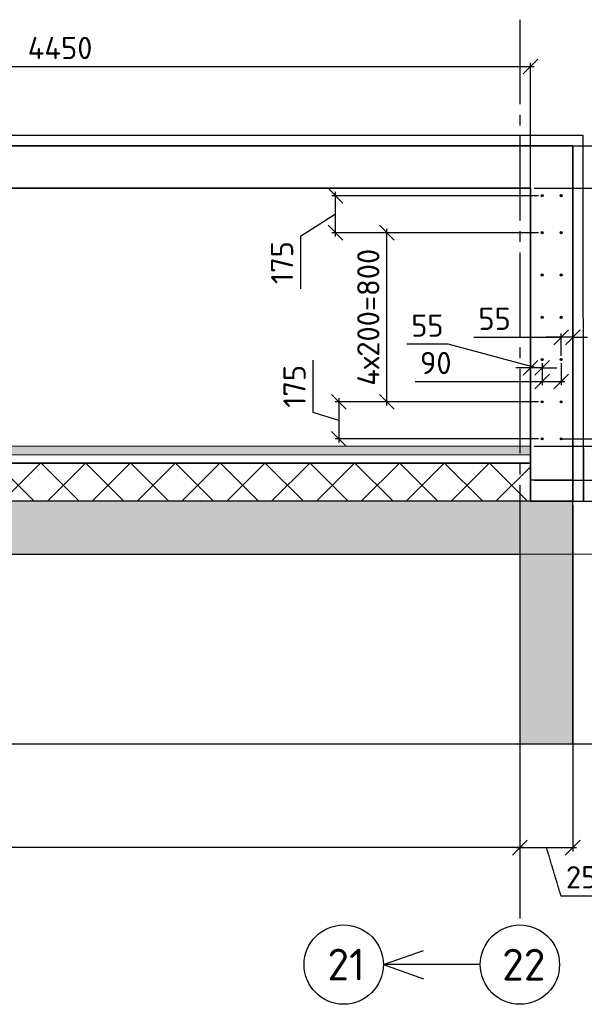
# Model space of a CAD drawing. Header units: millimetres. Extents: x 125896 to 2572636, y -120305 to 130347.
# Tile 168 of 256: x 396282 to 401624, y -86055 to -76745. Entities that reach past the tile are written whole.
import ezdxf

# ---------------------------------------------------------------- set-up
doc = ezdxf.new("R2010")
doc.units = ezdxf.units.MM
for name, pattern in [('______5', [1100, 800, -100, 100, -100]), ('CENTER', [2, 1.25, -0.25, 0.25, -0.25]), ('CENTER2', [28.575, 19.05, -3.175, 3.175, -3.175])]:
    doc.linetypes.add(name, pattern=pattern)
for name, color, linetype, lineweight in [('A_012_ПРОЕМ', 7, 'Continuous', 25), ('Арматура', 152, 'Continuous', 40), ('Навесной фасад', 7, 'Continuous', 25), ('Общий01', 7, 'Continuous', 13), ('ОСИ', 7, 'CENTER', 15), ('Столовая Двери и окна', 7, 'Continuous', 15)]:
    doc.layers.add(name, color=color, linetype=linetype, lineweight=lineweight)
doc.layers.add('СПДС_Оси', color=7, linetype='Continuous')
doc.layers.add('Стена_ бетон несущ.', color=7, linetype='Continuous', lineweight=70, true_color=0xb4b496)
doc.styles.get("Standard").update_dxf_attribs({"font": 'isocpeur.ttf'})
doc.dimstyles.new('Осевые', dxfattribs={"dimscale": 0.7, "dimtxt": 450, "dimasz": 400, "dimexe": 100, "dimexo": 100, "dimgap": 100, "dimtad": 1, "dimdec": 0, "dimzin": 0, "dimdsep": 46, "dimtxsty": 'Standard', "dimblk": 'OBLIQUE', "dimcen": 9, "dimdle": 100, "dimazin": 0, "dimtm": 1e-09, "dimtfac": 1, "dimtdec": 0, "dimtofl": 0, "dimtmove": 0, "dimatfit": 3, "dimfxl": 1, "dimtolj": 1, "dimtzin": 0, "dimarcsym": 0})

# ---------------------------------------------------------------- blocks, each defined once
blk = doc.blocks.new('_OBLIQUE')
at = {"color": 0, "linetype": 'ByBlock'}
blk.add_line((-0.5, -0.5), (0.5, 0.5), dxfattribs=at)
blk = doc.blocks.new('*D1025')
at = {"layer": 'Defpoints', "color": 0, "linetype": 'CENTER2', "lineweight": 25, "ltscale": 0.2, "transparency": 16777216}
for p in [(401514, -81298.9), (401014, -84052.5), (401514, -84573.8)]:
    blk.add_point(p, dxfattribs=at)
at = {"layer": 'ОСИ', "color": 0, "linetype": 'CENTER2', "lineweight": -2, "ltscale": 0.2, "transparency": 16777216}
for p, q in [((401514, -81333.9), (401514, -84608.8)), ((401014, -84087.5), (401014, -84608.8)), ((400979, -84573.8), (401549, -84573.8)), ((401264, -84573.8), (401400.5, -85028.8)), ((401400.5, -85028.8), (401939.5, -85028.8))]:
    blk.add_line(p, q, dxfattribs=at)
at = {"layer": 'ОСИ', "color": 0, "linetype": 'CENTER2', "lineweight": -2, "ltscale": 0.2, "transparency": 16777216, "xscale": 140, "yscale": 140, "zscale": 140, "rotation": 180}
blk.add_blockref('_OBLIQUE', (401014, -84573.8), dxfattribs=at)
at = {"layer": 'ОСИ', "color": 0, "linetype": 'CENTER2', "lineweight": -2, "ltscale": 0.2, "transparency": 16777216, "xscale": 140, "yscale": 140, "zscale": 140}
blk.add_blockref('_OBLIQUE', (401514, -84573.8), dxfattribs=at)
at = {"layer": 'ОСИ', "color": 0, "linetype": 'CENTER2', "lineweight": 15, "ltscale": 0.2, "transparency": 16777216, "insert": (401670, -84853.8), "char_height": 210, "attachment_point": 5}
blk.add_mtext('\\A1;250', dxfattribs=at)
blk = doc.blocks.new('*D1026')
at = {"layer": 'Defpoints', "color": 0, "linetype": 'ByBlock', "lineweight": 20, "ltscale": 13, "transparency": 16777216}
for p in [(385914, -81298.9), (401014, -84315), (385914, -84573.8)]:
    blk.add_point(p, dxfattribs=at)
at = {"layer": 'ОСИ', "color": 0, "linetype": 'ByBlock', "lineweight": -2, "ltscale": 13, "transparency": 16777216}
for p, q in [((385914, -81333.9), (385914, -84608.8)), ((401014, -84350), (401014, -84608.8)), ((401049, -84573.8), (385879, -84573.8))]:
    blk.add_line(p, q, dxfattribs=at)
at = {"layer": 'ОСИ', "color": 0, "linetype": 'ByBlock', "lineweight": -2, "ltscale": 13, "transparency": 16777216, "xscale": 140, "yscale": 140, "zscale": 140, "rotation": 180}
blk.add_blockref('_OBLIQUE', (385914, -84573.8), dxfattribs=at)
at = {"layer": 'ОСИ', "color": 0, "linetype": 'ByBlock', "lineweight": -2, "ltscale": 13, "transparency": 16777216, "xscale": 140, "yscale": 140, "zscale": 140}
blk.add_blockref('_OBLIQUE', (401014, -84573.8), dxfattribs=at)
at = {"layer": 'ОСИ', "color": 0, "linetype": 'ByBlock', "ltscale": 13, "transparency": 16777216, "insert": (393464, -84398.8), "char_height": 210, "attachment_point": 5}
blk.add_mtext('\\A1;7550', dxfattribs=at)
blk = doc.blocks.new('*D1021')
at = {"layer": 'Defpoints', "color": 0, "linetype": 'ByBlock', "lineweight": 20, "ltscale": 13, "transparency": 16777216}
for p in [(401114, -77938.9), (401114, -81098.9), (402605.8, -81098.9)]:
    blk.add_point(p, dxfattribs=at)
at = {"layer": 'ОСИ', "color": 0, "linetype": 'ByBlock', "lineweight": -2, "ltscale": 13, "transparency": 16777216}
for p, q in [((402605.8, -77903.9), (402605.8, -81133.9)), ((401149, -77938.9), (402640.8, -77938.9)), ((401149, -81098.9), (402640.8, -81098.9))]:
    blk.add_line(p, q, dxfattribs=at)
at = {"layer": 'ОСИ', "color": 0, "linetype": 'ByBlock', "lineweight": -2, "ltscale": 13, "transparency": 16777216, "xscale": 140, "yscale": 140, "zscale": 140}
for p, rotation in [((402605.8, -77938.9), 90), ((402605.8, -81098.9), 270)]:
    blk.add_blockref('_OBLIQUE', p, dxfattribs=dict(at, rotation=rotation))
at = {"layer": 'ОСИ', "color": 0, "linetype": 'ByBlock', "ltscale": 13, "transparency": 16777216, "insert": (402430.8, -79518.9), "char_height": 210, "attachment_point": 5, "rotation": 90}
blk.add_mtext('\\A1;1580', dxfattribs=at)
blk = doc.blocks.new('*D1022')
at = {"layer": 'Defpoints', "color": 0, "linetype": 'ByBlock', "lineweight": 20, "ltscale": 13, "transparency": 16777216}
for p in [(401114, -77938.9), (401114, -78338.9), (402114.5, -78338.9)]:
    blk.add_point(p, dxfattribs=at)
at = {"layer": 'ОСИ', "color": 0, "linetype": 'ByBlock', "lineweight": -2, "ltscale": 13, "transparency": 16777216}
for p, q in [((402114.5, -76967.6), (402114.5, -77938.9)), ((402114.5, -77903.9), (402114.5, -78373.9)), ((401149, -77938.9), (402149.5, -77938.9)), ((401149, -78338.9), (402149.5, -78338.9))]:
    blk.add_line(p, q, dxfattribs=at)
at = {"layer": 'ОСИ', "color": 0, "linetype": 'ByBlock', "lineweight": -2, "ltscale": 13, "transparency": 16777216, "xscale": 140, "yscale": 140, "zscale": 140}
for p, rotation in [((402114.5, -77938.9), 90), ((402114.5, -78338.9), 270)]:
    blk.add_blockref('_OBLIQUE', p, dxfattribs=dict(at, rotation=rotation))
at = {"layer": 'ОСИ', "color": 0, "linetype": 'ByBlock', "ltscale": 13, "transparency": 16777216, "insert": (401939.5, -77237.1), "char_height": 210, "attachment_point": 5, "rotation": 90}
blk.add_mtext('\\A1;200', dxfattribs=at)
blk = doc.blocks.new('*D1023')
at = {"layer": 'Defpoints', "color": 0, "linetype": 'ByBlock', "lineweight": 20, "ltscale": 13, "transparency": 16777216}
for p in [(401114, -78338.9), (401114, -81098.9), (402117, -81098.9)]:
    blk.add_point(p, dxfattribs=at)
at = {"layer": 'ОСИ', "color": 0, "linetype": 'ByBlock', "lineweight": -2, "ltscale": 13, "transparency": 16777216}
for p, q in [((401149, -78338.9), (402152, -78338.9)), ((402117, -78303.9), (402117, -81133.9)), ((401149, -81098.9), (402152, -81098.9))]:
    blk.add_line(p, q, dxfattribs=at)
at = {"layer": 'ОСИ', "color": 0, "linetype": 'ByBlock', "lineweight": -2, "ltscale": 13, "transparency": 16777216, "xscale": 140, "yscale": 140, "zscale": 140}
for p, rotation in [((402117, -78338.9), 90), ((402117, -81098.9), 270)]:
    blk.add_blockref('_OBLIQUE', p, dxfattribs=dict(at, rotation=rotation))
at = {"layer": 'ОСИ', "color": 0, "linetype": 'ByBlock', "ltscale": 13, "transparency": 16777216, "insert": (401942, -79718.9), "char_height": 210, "attachment_point": 5, "rotation": 90}
blk.add_mtext('\\A1;1380', dxfattribs=at)
blk = doc.blocks.new('*D1024')
at = {"layer": 'Defpoints', "color": 0, "linetype": 'ByBlock', "lineweight": 20, "ltscale": 13, "transparency": 16777216}
for p in [(401114, -77938.9), (401114, -81298.9), (403051.9, -81298.9)]:
    blk.add_point(p, dxfattribs=at)
at = {"layer": 'ОСИ', "color": 0, "linetype": 'ByBlock', "lineweight": -2, "ltscale": 13, "transparency": 16777216}
for p, q in [((403051.9, -77903.9), (403051.9, -81333.9)), ((401149, -77938.9), (403086.9, -77938.9)), ((401149, -81298.9), (403086.9, -81298.9))]:
    blk.add_line(p, q, dxfattribs=at)
at = {"layer": 'ОСИ', "color": 0, "linetype": 'ByBlock', "lineweight": -2, "ltscale": 13, "transparency": 16777216, "xscale": 140, "yscale": 140, "zscale": 140}
for p, rotation in [((403051.9, -77938.9), 90), ((403051.9, -81298.9), 270)]:
    blk.add_blockref('_OBLIQUE', p, dxfattribs=dict(at, rotation=rotation))
at = {"layer": 'ОСИ', "color": 0, "linetype": 'ByBlock', "ltscale": 13, "transparency": 16777216, "insert": (402876.9, -79618.9), "char_height": 210, "attachment_point": 5, "rotation": 90}
blk.add_mtext('\\A1;1680', dxfattribs=at)
blk = doc.blocks.new('*D1046')
at = {"layer": 'Defpoints', "color": 0, "linetype": 'ByBlock', "lineweight": 20, "ltscale": 13, "transparency": 16777216}
for p in [(401114, -77187.3), (392214, -78388.9), (401114, -78531)]:
    blk.add_point(p, dxfattribs=at)
at = {"layer": 'ОСИ', "color": 0, "linetype": 'ByBlock', "lineweight": -2, "ltscale": 13, "transparency": 16777216}
for p, q in [((392214, -78353.9), (392214, -77152.3)), ((401114, -78496), (401114, -77152.3)), ((392179, -77187.3), (401149, -77187.3))]:
    blk.add_line(p, q, dxfattribs=at)
at = {"layer": 'ОСИ', "color": 0, "linetype": 'ByBlock', "lineweight": -2, "ltscale": 13, "transparency": 16777216, "xscale": 140, "yscale": 140, "zscale": 140, "rotation": 180}
blk.add_blockref('_OBLIQUE', (392214, -77187.3), dxfattribs=at)
at = {"layer": 'ОСИ', "color": 0, "linetype": 'ByBlock', "lineweight": -2, "ltscale": 13, "transparency": 16777216, "xscale": 140, "yscale": 140, "zscale": 140}
blk.add_blockref('_OBLIQUE', (401114, -77187.3), dxfattribs=at)
at = {"layer": 'ОСИ', "color": 0, "linetype": 'ByBlock', "ltscale": 13, "transparency": 16777216, "insert": (396664, -77012.3), "char_height": 210, "attachment_point": 5}
blk.add_mtext('\\A1;4450', dxfattribs=at)
blk = doc.blocks.new('*D1057')
at = {"layer": 'Defpoints', "color": 0, "linetype": 'ByBlock', "lineweight": 20, "ltscale": 13, "transparency": 16777216}
for p in [(399755, -78758.9), (401224.3, -78758.9), (401224.3, -80358.9)]:
    blk.add_point(p, dxfattribs=at)
at = {"layer": 'ОСИ', "color": 0, "linetype": 'ByBlock', "lineweight": -2, "ltscale": 13, "transparency": 16777216}
for p, q in [((401189.3, -78758.9), (399720, -78758.9)), ((399755, -80393.9), (399755, -78723.9)), ((401189.3, -80358.9), (399720, -80358.9))]:
    blk.add_line(p, q, dxfattribs=at)
at = {"layer": 'ОСИ', "color": 0, "linetype": 'ByBlock', "lineweight": -2, "ltscale": 13, "transparency": 16777216, "xscale": 140, "yscale": 140, "zscale": 140}
for p, rotation in [((399755, -78758.9), 90), ((399755, -80358.9), 270)]:
    blk.add_blockref('_OBLIQUE', p, dxfattribs=dict(at, rotation=rotation))
at = {"layer": 'ОСИ', "color": 0, "linetype": 'ByBlock', "ltscale": 13, "transparency": 16777216, "insert": (399580, -79558.9), "char_height": 210, "attachment_point": 5, "rotation": 90}
blk.add_mtext('\\A1;4х200=800', dxfattribs=at)
blk = doc.blocks.new('*D1058')
at = {"layer": 'Defpoints', "color": 0, "linetype": 'ByBlock', "lineweight": 20, "ltscale": 13, "transparency": 16777216}
for p in [(401364.3, -80708.9), (401114.3, -80778.9), (402069.3, -80778.9)]:
    blk.add_point(p, dxfattribs=at)
at = {"layer": 'ОСИ', "color": 0, "linetype": 'ByBlock', "lineweight": -2, "ltscale": 13, "transparency": 16777216}
for p, q in [((402069.3, -79980.4), (402069.3, -80708.9)), ((402069.3, -80708.9), (402069.3, -80568.9)), ((401399.3, -80708.9), (402104.3, -80708.9)), ((402069.3, -80708.9), (402069.3, -80778.9)), ((401149.3, -80778.9), (402104.3, -80778.9)), ((402069.3, -80778.9), (402069.3, -80918.9))]:
    blk.add_line(p, q, dxfattribs=at)
at = {"layer": 'ОСИ', "color": 0, "linetype": 'ByBlock', "lineweight": -2, "ltscale": 13, "transparency": 16777216, "xscale": 140, "yscale": 140, "zscale": 140}
for p, rotation in [((402069.3, -80708.9), 270), ((402069.3, -80778.9), 90)]:
    blk.add_blockref('_OBLIQUE', p, dxfattribs=dict(at, rotation=rotation))
at = {"layer": 'ОСИ', "color": 0, "linetype": 'ByBlock', "ltscale": 13, "transparency": 16777216, "insert": (401894.3, -80176.4), "char_height": 210, "attachment_point": 5, "rotation": 90}
blk.add_mtext('\\A1;35', dxfattribs=at)
blk = doc.blocks.new('*D1059')
at = {"layer": 'Defpoints', "color": 0, "linetype": 'ByBlock', "lineweight": 20, "ltscale": 13, "transparency": 16777216}
for p in [(401224.3, -79958.9), (401403.9, -79958.9), (401403.9, -80166.1)]:
    blk.add_point(p, dxfattribs=at)
at = {"layer": 'ОСИ', "color": 0, "linetype": 'ByBlock', "lineweight": -2, "ltscale": 13, "transparency": 16777216}
for p, q in [((401224.3, -79993.9), (401224.3, -80201.1)), ((401403.9, -79993.9), (401403.9, -80201.1)), ((400022.3, -80166.1), (401224.3, -80166.1)), ((401189.3, -80166.1), (401438.9, -80166.1))]:
    blk.add_line(p, q, dxfattribs=at)
at = {"layer": 'ОСИ', "color": 0, "linetype": 'ByBlock', "lineweight": -2, "ltscale": 13, "transparency": 16777216, "xscale": 140, "yscale": 140, "zscale": 140, "rotation": 180}
blk.add_blockref('_OBLIQUE', (401224.3, -80166.1), dxfattribs=at)
at = {"layer": 'ОСИ', "color": 0, "linetype": 'ByBlock', "lineweight": -2, "ltscale": 13, "transparency": 16777216, "xscale": 140, "yscale": 140, "zscale": 140}
blk.add_blockref('_OBLIQUE', (401403.9, -80166.1), dxfattribs=at)
at = {"layer": 'ОСИ', "color": 0, "linetype": 'ByBlock', "ltscale": 13, "transparency": 16777216, "insert": (400218.3, -79991.1), "char_height": 210, "attachment_point": 5}
blk.add_mtext('\\A1;90', dxfattribs=at)
blk = doc.blocks.new('*D1060')
at = {"layer": 'Defpoints', "color": 0, "linetype": 'ByBlock', "lineweight": 20, "ltscale": 13, "transparency": 16777216}
for p in [(401114.3, -79958.9), (401224.3, -79958.9), (401114.3, -80036.3)]:
    blk.add_point(p, dxfattribs=at)
at = {"layer": 'ОСИ', "color": 0, "linetype": 'ByBlock', "lineweight": -2, "ltscale": 13, "transparency": 16777216}
for p, q in [((400335.1, -79812.7), (399943.1, -79812.7)), ((401169.3, -80036.3), (400335.1, -79812.7)), ((401114.3, -80036.3), (400974.3, -80036.3)), ((401114.3, -79993.9), (401114.3, -80071.3)), ((401224.3, -80036.3), (401114.3, -80036.3)), ((401224.3, -79993.9), (401224.3, -80071.3)), ((401224.3, -80036.3), (401364.3, -80036.3))]:
    blk.add_line(p, q, dxfattribs=at)
at = {"layer": 'ОСИ', "color": 0, "linetype": 'ByBlock', "lineweight": -2, "ltscale": 13, "transparency": 16777216, "xscale": 140, "yscale": 140, "zscale": 140}
blk.add_blockref('_OBLIQUE', (401114.3, -80036.3), dxfattribs=at)
at = {"layer": 'ОСИ', "color": 0, "linetype": 'ByBlock', "lineweight": -2, "ltscale": 13, "transparency": 16777216, "xscale": 140, "yscale": 140, "zscale": 140, "rotation": 180}
blk.add_blockref('_OBLIQUE', (401224.3, -80036.3), dxfattribs=at)
at = {"layer": 'ОСИ', "color": 0, "linetype": 'ByBlock', "ltscale": 13, "transparency": 16777216, "insert": (400139.1, -79637.7), "char_height": 210, "attachment_point": 5}
blk.add_mtext('\\A1;55', dxfattribs=at)
blk = doc.blocks.new('*D1061')
at = {"layer": 'Defpoints', "color": 0, "linetype": 'ByBlock', "lineweight": 20, "ltscale": 13, "transparency": 16777216}
for p in [(401403.9, -79748.2), (401403.9, -79958.9), (401514.3, -79958.8)]:
    blk.add_point(p, dxfattribs=at)
at = {"layer": 'ОСИ', "color": 0, "linetype": 'ByBlock', "lineweight": -2, "ltscale": 13, "transparency": 16777216}
for p, q in [((400578.8, -79748.2), (401403.9, -79748.2)), ((401403.9, -79748.2), (401263.9, -79748.2)), ((401403.9, -79923.9), (401403.9, -79713.2)), ((401514.3, -79748.2), (401403.9, -79748.2)), ((401514.3, -79923.8), (401514.3, -79713.2)), ((401514.3, -79748.2), (401654.3, -79748.2))]:
    blk.add_line(p, q, dxfattribs=at)
at = {"layer": 'ОСИ', "color": 0, "linetype": 'ByBlock', "lineweight": -2, "ltscale": 13, "transparency": 16777216, "xscale": 140, "yscale": 140, "zscale": 140}
blk.add_blockref('_OBLIQUE', (401403.9, -79748.2), dxfattribs=at)
at = {"layer": 'ОСИ', "color": 0, "linetype": 'ByBlock', "lineweight": -2, "ltscale": 13, "transparency": 16777216, "xscale": 140, "yscale": 140, "zscale": 140, "rotation": 180}
blk.add_blockref('_OBLIQUE', (401514.3, -79748.2), dxfattribs=at)
at = {"layer": 'ОСИ', "color": 0, "linetype": 'ByBlock', "ltscale": 13, "transparency": 16777216, "insert": (400774.8, -79573.2), "char_height": 210, "attachment_point": 5}
blk.add_mtext('\\A1;55', dxfattribs=at)
blk = doc.blocks.new('*D1062')
at = {"layer": 'Defpoints', "color": 0, "linetype": 'ByBlock', "lineweight": 20, "ltscale": 13, "transparency": 16777216}
for p in [(399268.8, -78408.9), (401224.3, -78408.9, 6200), (401224.3, -78758.9, 6200)]:
    blk.add_point(p, dxfattribs=at)
at = {"layer": 'ОСИ', "color": 0, "linetype": 'ByBlock', "lineweight": -2, "ltscale": 13, "transparency": 16777216}
for p, q in [((399268.8, -78793.9), (399268.8, -78373.9)), ((401189.3, -78408.9), (399233.8, -78408.9)), ((399268.8, -78583.9), (398939.2, -78793.5)), ((401189.3, -78758.9), (399233.8, -78758.9)), ((398939.2, -78793.5), (398939.2, -79290.5))]:
    blk.add_line(p, q, dxfattribs=at)
at = {"layer": 'ОСИ', "color": 0, "linetype": 'ByBlock', "lineweight": -2, "ltscale": 13, "transparency": 16777216, "xscale": 140, "yscale": 140, "zscale": 140}
for p, rotation in [((399268.8, -78408.9), 90), ((399268.8, -78758.9), 270)]:
    blk.add_blockref('_OBLIQUE', p, dxfattribs=dict(at, rotation=rotation))
at = {"layer": 'ОСИ', "color": 0, "linetype": 'ByBlock', "ltscale": 13, "transparency": 16777216, "insert": (398764.2, -79042), "char_height": 210, "attachment_point": 5, "rotation": 90}
blk.add_mtext('\\A1;175', dxfattribs=at)
blk = doc.blocks.new('*D1063')
at = {"layer": 'Defpoints', "color": 0, "linetype": 'ByBlock', "lineweight": 20, "ltscale": 13, "transparency": 16777216}
for p in [(401224.3, -80358.9, 6200), (399302, -80708.9), (401224.3, -80708.9, 6200)]:
    blk.add_point(p, dxfattribs=at)
at = {"layer": 'ОСИ', "color": 0, "linetype": 'ByBlock', "lineweight": -2, "ltscale": 13, "transparency": 16777216}
for p, q in [((399057, -80460.4), (399057, -79963.4)), ((399302, -80323.9), (399302, -80743.9)), ((401189.3, -80358.9), (399267, -80358.9)), ((399302, -80533.9), (399057, -80460.4)), ((401189.3, -80708.9), (399267, -80708.9))]:
    blk.add_line(p, q, dxfattribs=at)
at = {"layer": 'ОСИ', "color": 0, "linetype": 'ByBlock', "lineweight": -2, "ltscale": 13, "transparency": 16777216, "xscale": 140, "yscale": 140, "zscale": 140}
for p, rotation in [((399302, -80358.9), 90), ((399302, -80708.9), 270)]:
    blk.add_blockref('_OBLIQUE', p, dxfattribs=dict(at, rotation=rotation))
at = {"layer": 'ОСИ', "color": 0, "linetype": 'ByBlock', "ltscale": 13, "transparency": 16777216, "insert": (398882, -80211.9), "char_height": 210, "attachment_point": 5, "rotation": 90}
blk.add_mtext('\\A1;175', dxfattribs=at)

msp = doc.modelspace()

# ---------------------------------------------------------------- hatches: boundary and pattern name
at = {"layer": 'A_012_ПРОЕМ', "linetype": 'Continuous', "lineweight": 25, "true_color": 0x939598, "transparency": 33554687}
msp.add_hatch(color=252, dxfattribs=at).paths.add_polyline_path([(401514, -81798.9), (401514, -81298.9), (391214.2, -81298.9), (391214.2, -81798.9)])
at = {"layer": 'Арматура'}
h = msp.add_hatch(color=256, dxfattribs=at)
edge = h.paths.add_edge_path()
edge.add_arc((401224.3, -79958.9), 10, 0, 360)
h = msp.add_hatch(color=256, dxfattribs=at)
edge = h.paths.add_edge_path()
edge.add_arc((401403.9, -79958.9), 10, 0, 360)
at = {"layer": 'Навесной фасад', "linetype": 'Continuous', "lineweight": 18, "true_color": 0xf0b464, "transparency": 33554687}
msp.add_hatch(color=31, dxfattribs=at).paths.add_polyline_path([(401114, -80858.9), (391214.1, -80858.9), (391214.1, -80778.9), (401114, -80778.9)])
at = {"layer": 'Навесной фасад', "linetype": 'Continuous', "lineweight": 25, "true_color": 0x939598, "transparency": 33554687}
h = msp.add_hatch(dxfattribs=at)
h.set_pattern_fill('__________6', color=252, scale=200, style=0, pattern_type=2)
h.set_pattern_definition([(45, (374207.86, -21327.9), (-212.132, 212.132), []), (135, (374207.86, -21327.9), (-212.132, -212.132), [])])
h.paths.add_polyline_path([(401114, -81298.9), (391214.2, -81298.9), (391214.2, -80938.9), (401114, -80938.9)])
at = {"layer": 'Стена_ бетон несущ.', "linetype": 'Continuous', "lineweight": 25, "true_color": 0x939598, "transparency": 33554687}
msp.add_hatch(color=252, dxfattribs=at).paths.add_polyline_path([(401014, -81298.9), (401014, -83596.2), (401514, -83596.2), (401514, -81298.9)])
at = {"layer": 'Столовая Двери и окна', "lineweight": 30}
h = msp.add_hatch(color=5, dxfattribs=at)
edge = h.paths.add_edge_path()
edge.add_arc((401224.3, -78408.9), 10, 0, 360)
h = msp.add_hatch(color=5, dxfattribs=at)
edge = h.paths.add_edge_path()
edge.add_arc((401403.9, -78408.9), 10, 0, 360)
h = msp.add_hatch(color=5, dxfattribs=at)
edge = h.paths.add_edge_path()
edge.add_arc((401224.3, -78758.9), 10, 0, 360)
h = msp.add_hatch(color=5, dxfattribs=at)
edge = h.paths.add_edge_path()
edge.add_arc((401403.9, -78758.9), 10, 0, 360)
h = msp.add_hatch(color=5, dxfattribs=at)
edge = h.paths.add_edge_path()
edge.add_arc((401224.3, -79158.9), 10, 0, 360)
h = msp.add_hatch(color=5, dxfattribs=at)
edge = h.paths.add_edge_path()
edge.add_arc((401403.9, -79158.9), 10, 0, 360)
h = msp.add_hatch(color=5, dxfattribs=at)
edge = h.paths.add_edge_path()
edge.add_arc((401224.3, -79558.9), 10, 0, 360)
h = msp.add_hatch(color=5, dxfattribs=at)
edge = h.paths.add_edge_path()
edge.add_arc((401403.9, -79558.9), 10, 0, 360)
h = msp.add_hatch(color=5, dxfattribs=at)
edge = h.paths.add_edge_path()
edge.add_arc((401224.3, -80358.9), 10, 0, 360)
h = msp.add_hatch(color=5, dxfattribs=at)
edge = h.paths.add_edge_path()
edge.add_arc((401403.9, -80358.9), 10, 0, 360)
h = msp.add_hatch(color=5, dxfattribs=at)
edge = h.paths.add_edge_path()
edge.add_arc((401224.3, -80708.9), 10, 0, 360)
h = msp.add_hatch(color=5, dxfattribs=at)
edge = h.paths.add_edge_path()
edge.add_arc((401403.9, -80708.9), 10, 0, 360)

# ---------------------------------------------------------------- linework, layer by layer
at = {"layer": 'A_012_ПРОЕМ', "color": 252, "linetype": 'Continuous', "lineweight": 25, "true_color": 0x939598, "transparency": 33554687}
for p, q in [((401114, -81298.9, 3100), (391214.2, -81298.9, 3100)), ((401514, -81798.9, 3100), (401514, -81298.9, 3100)), ((391214.2, -81798.9, 3100), (401014, -81798.9, 3100))]:
    msp.add_line(p, q, dxfattribs=at)
at = {"layer": 'A_012_ПРОЕМ', "color": 7, "linetype": 'Continuous', "lineweight": 25, "transparency": 33554687}
msp.add_line((401514, -81298.9, 3100), (401114, -81298.9, 3100), dxfattribs=at)
at = {"layer": 'Навесной фасад', "color": 7, "linetype": 'Continuous', "lineweight": 13, "transparency": 33554687}
for p, q in [((391214.1, -80778.9, 3100), (401114, -80778.9, 3100)), ((391214.1, -80858.9, 3100), (401114, -80858.9, 3100)), ((401114, -80858.9, 3100), (391214.1, -80858.9, 3100))]:
    msp.add_line(p, q, dxfattribs=at)
at = {"layer": 'Навесной фасад', "color": 252, "linetype": 'Continuous', "lineweight": 25, "true_color": 0x939598, "transparency": 33554687}
for p, q in [((401114, -80938.9, 3100), (391214.2, -80938.9, 3100)), ((391214.2, -80938.9, 3100), (401114, -80938.9, 3100))]:
    msp.add_line(p, q, dxfattribs=at)
at = {"layer": 'Общий01', "color": 7, "linetype": 'Continuous', "lineweight": 25, "transparency": 33554687}
msp.add_line((401514, -80738.9, 3100), (401514, -78338.9, 3100), dxfattribs=at)
at = {"layer": 'ОСИ', "color": 16, "linetype": '______5', "lineweight": 25, "transparency": 33554687}
msp.add_line((401014, -76744.8, 3100), (401014, -85305.3, 3100), dxfattribs=at)
at = {"layer": 'ОСИ', "color": 16, "linetype": 'CENTER2', "lineweight": 15, "ltscale": 0.2, "transparency": 33554687}
msp.add_line((382857.3, -81798.9, 3100), (402778.9, -81798.9, 3100), dxfattribs=at)
at = {"layer": 'СПДС_Оси', "linetype": 'Continuous', "lineweight": 25, "ltscale": 150}
for centre in [(399347.4, -85679.4, 3100), (401014, -85680.3, 3100)]:
    msp.add_circle(centre, 375, dxfattribs=at)
at = {"layer": 'Стена_ бетон несущ.', "color": 7, "linetype": 'Continuous', "lineweight": 35, "transparency": 33554687}
for p, q in [((401514, -77938.9, 3100), (386314, -77938.9, 3100)), ((401514, -78338.9, 3100), (401514, -77938.9, 3100)), ((386314, -78338.9, 3100), (401114, -78338.9, 3100)), ((401114, -78338.9, 3100), (401114, -81298.9, 3100)), ((401514, -81298.9, 3100), (401514, -78338.9, 3100)), ((401114, -81298.9, 3100), (401514, -81298.9, 3100))]:
    msp.add_line(p, q, dxfattribs=at)
at = {"layer": 'Стена_ бетон несущ.', "color": 252, "linetype": 'Continuous', "lineweight": 25, "true_color": 0x939598, "transparency": 33554687}
for p, q in [((401014, -81798.9, 3100), (401014, -83596.2, 3100)), ((401514, -83596.2, 3100), (401514, -81798.9, 3100))]:
    msp.add_line(p, q, dxfattribs=at)
at = {"layer": 'Столовая Двери и окна', "color": 18, "lineweight": 25, "true_color": 0x000000}
for p, q in [((403272, -83596.2, 3100), (394383.1, -83596.2, 3100)), ((399722.4, -85679.4, 3100), (400103.4, -85545, 3100)), ((400639, -85679.4, 3100), (399722.4, -85679.4, 3100)), ((399722.4, -85679.4, 3100), (400103.4, -85813.7, 3100))]:
    msp.add_line(p, q, dxfattribs=at)
at = {"layer": 'Столовая Двери и окна', "color": 5, "lineweight": 30, "elevation": 2380}
msp.add_lwpolyline([(401616.7, -80798.9), (401616.7, -81298.9), (401614, -77838.9), (385814, -77838.9), (385814, -80798.9), (383906.3, -80798.9), (383906.3, -80798.9)], dxfattribs=at)
at = {"layer": 'Столовая Двери и окна', "color": 18, "lineweight": 30, "true_color": 0x000000, "elevation": 3100}
msp.add_lwpolyline([(401114, -81298.9), (401514, -81298.9), (401514, -81098.9), (401114, -81098.9)], close=True, dxfattribs=at)
at = {"layer": 'Столовая Двери и окна', "color": 5, "lineweight": 30}
for centre in [(401224.3, -78408.9, 9300), (401403.9, -78408.9, 9300), (401224.3, -78758.9, 9300), (401403.9, -78758.9, 9300), (401224.3, -79158.9, 9300), (401403.9, -79158.9, 9300), (401224.3, -79558.9, 9300), (401403.9, -79558.9, 9300), (401224.3, -79958.9, 9300), (401403.9, -79958.9, 9300), (401224.3, -80358.9, 9300), (401403.9, -80358.9, 9300), (401224.3, -80708.9, 9300), (401403.9, -80708.9, 9300)]:
    msp.add_circle(centre, 10, dxfattribs=at)

# ---------------------------------------------------------------- texts
at = {"layer": 'СПДС_Оси', "linetype": 'Continuous', "lineweight": 25, "ltscale": 150, "char_height": 300, "width": 825, "attachment_point": 1}
for s, insert in [('21', (399192.8, -85529.2, 3100)), ('22', (400845.9, -85530.2, 3100))]:
    msp.add_mtext(s, dxfattribs=dict(at, insert=insert))

# ---------------------------------------------------------------- dimensions: what is measured, and where the dimension line sits
at = {"layer": 'ОСИ', "linetype": 'ByBlock', "ltscale": 13}
for base, p1, p2, picture, middle in [((401114, -77187.3, -9300), (392214, -78388.9, -9300), (401114, -78531, -9300), '*D1046', (396664, -77012.3, -9300)), ((385914, -84573.8, 3100), (401014, -84315, 3100), (385914, -81298.9, 3100), '*D1026', (393464, -84398.8, 3100))]:
    dim = msp.add_linear_dim(base=base, p1=p1, p2=p2, dimstyle='Осевые', override={"dimtxt": 300, "dimasz": 200, "dimexe": 50, "dimexo": 50, "dimlfac": 0.5, "dimdle": 50, "dimtmove": 1}, dxfattribs=at)
    dim.commit()
    dim.dimension.update_dxf_attribs({"geometry": picture, "text_midpoint": middle})
for base, p1, p2, angle, picture, middle in [((402114.5, -78338.9, 3100), (401114, -77938.9, 3100), (401114, -78338.9, 3100), 90, '*D1022', (402294.2, -77237.1, 3100)), ((399268.8, -78408.9, 3100), (401224.3, -78758.9, 9300), (401224.3, -78408.9, 9300), 90, '*D1062', (398939.2, -78863.5, 3100)), ((402069.3, -80778.9, 3100), (401364.3, -80708.9, 3100), (401114.3, -80778.9, 3100), 270, '*D1058', (402066.6, -80176.4, 3100))]:
    dim = msp.add_linear_dim(base=base, p1=p1, p2=p2, angle=angle, dimstyle='Осевые', override={"dimtxt": 300, "dimasz": 200, "dimexe": 50, "dimexo": 50, "dimlfac": 0.5, "dimdle": 50, "dimtmove": 1}, dxfattribs=at)
    dim.commit()
    dim.dimension.update_dxf_attribs({"geometry": picture, "text_midpoint": middle, "dimtype": 160})
for base, p1, p2, picture, middle in [((402605.8, -81098.9, 3100), (401114, -77938.9, 3100), (401114, -81098.9, 3100), '*D1021', (402430.8, -79518.9, 3100)), ((403051.9, -81298.9, 3100), (401114, -77938.9, 3100), (401114, -81298.9, 3100), '*D1024', (402876.9, -79618.9, 3100)), ((402117, -81098.9, 3100), (401114, -78338.9, 3100), (401114, -81098.9, 3100), '*D1023', (401942, -79718.9, 3100)), ((399302, -80708.9, 3100), (401224.3, -80358.9, 9300), (401224.3, -80708.9, 9300), '*D1063', (398882, -80390.4, 3100))]:
    dim = msp.add_linear_dim(base=base, p1=p1, p2=p2, angle=90, dimstyle='Осевые', override={"dimtxt": 300, "dimasz": 200, "dimexe": 50, "dimexo": 50, "dimlfac": 0.5, "dimdle": 50, "dimtmove": 1}, dxfattribs=at)
    dim.commit()
    dim.dimension.update_dxf_attribs({"geometry": picture, "text_midpoint": middle})
dim = msp.add_linear_dim(base=(399755, -78758.9, 9300), p1=(401224.3, -80358.9, 9300), p2=(401224.3, -78758.9, 9300), angle=270, text='4х200=<>', dimstyle='Осевые', override={"dimtxt": 300, "dimasz": 200, "dimexe": 50, "dimexo": 50, "dimlfac": 0.5, "dimdle": 50, "dimtmove": 1}, dxfattribs=at)
dim.commit()
dim.dimension.update_dxf_attribs({"geometry": '*D1057', "text_midpoint": (399580, -79558.9, 9300)})
for base, p1, p2, picture, middle in [((401114.3, -80036.3, 9300), (401224.3, -79958.9, 9300), (401114.3, -79958.9, 9300), '*D1060', (400265.1, -79812.7, 9300)), ((401403.9, -79748.2, 9300), (401514.3, -79958.8, 9300), (401403.9, -79958.9, 9300), '*D1061', (400774.8, -79546.6, 9300)), ((401403.9, -80166.1, 9300), (401224.3, -79958.9, 9300), (401403.9, -79958.9, 9300), '*D1059', (400218.3, -80237.6, 9300))]:
    dim = msp.add_linear_dim(base=base, p1=p1, p2=p2, dimstyle='Осевые', override={"dimtxt": 300, "dimasz": 200, "dimexe": 50, "dimexo": 50, "dimlfac": 0.5, "dimdle": 50, "dimtmove": 1}, dxfattribs=at)
    dim.commit()
    dim.dimension.update_dxf_attribs({"geometry": picture, "text_midpoint": middle, "dimtype": 160})
at = {"layer": 'ОСИ', "color": 16, "linetype": 'CENTER2', "lineweight": 15, "ltscale": 0.2, "transparency": 33554687}
dim = msp.add_linear_dim(base=(401514, -84573.8, 3100), p1=(401014, -84052.5, 3100), p2=(401514, -81298.9, 3100), dimstyle='Осевые', override={"dimtxt": 300, "dimasz": 200, "dimexe": 50, "dimexo": 50, "dimlfac": 0.5, "dimdle": 50, "dimtmove": 1}, dxfattribs=at)
dim.commit()
dim.dimension.update_dxf_attribs({"geometry": '*D1025', "text_midpoint": (401470.5, -84853.8, 3100)})

doc.saveas('drawing.dxf')
